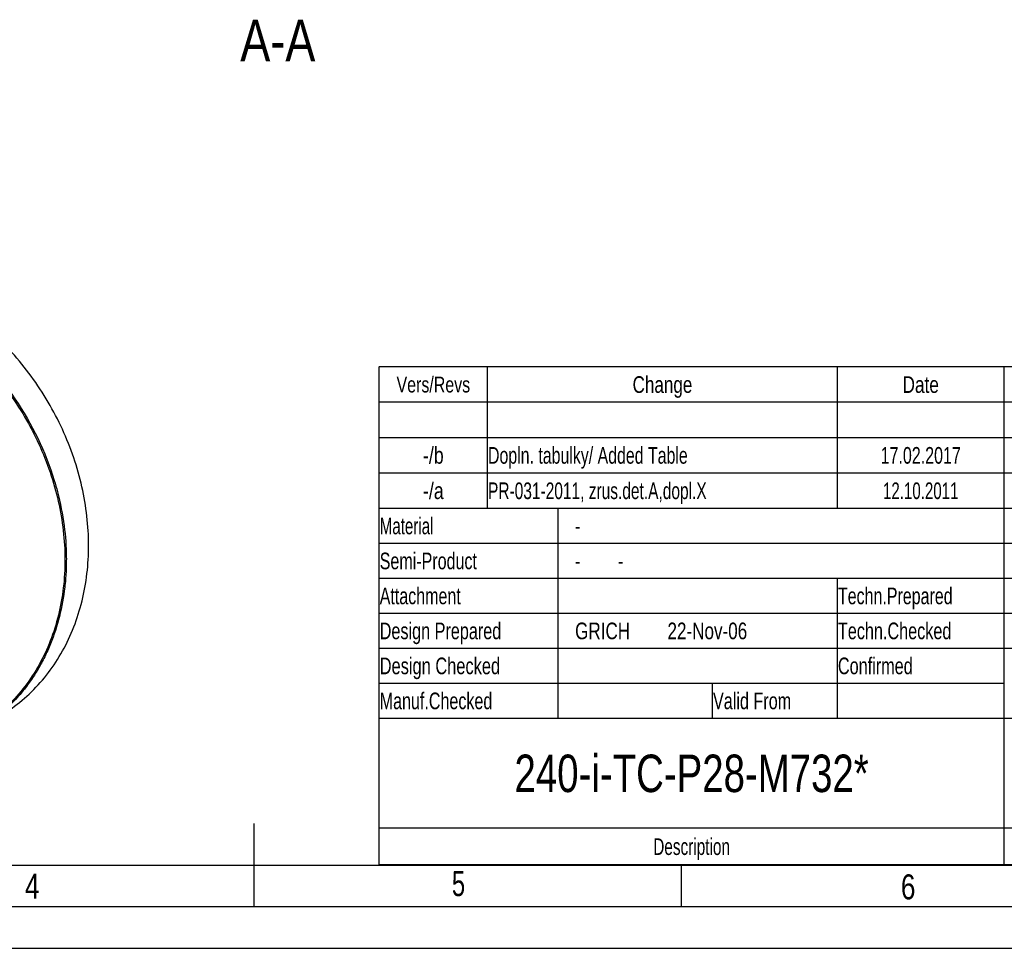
# Model space of a CAD drawing. Header units: millimetres. Extents: x 0 to 420, y 0 to 297.
# Tile 102 of 108: x 182 to 300, y 0 to 111. Entities that reach past the tile are written whole.
import ezdxf
from ezdxf.enums import TextEntityAlignment as Align

# ---------------------------------------------------------------- set-up
doc = ezdxf.new("R2010")
doc.units = ezdxf.units.MM
doc.header["$LTSCALE"] = 23.1
doc.layers.get('0').update_dxf_attribs({"linetype": 'CONTINUOUS'})
doc.layers.add('8_ALL_NOTES_BALLOONS_SYMBOLS_GT', color=7, linetype='CONTINUOUS')
doc.layers.add('NOS-TELESO', color=7, linetype='CONTINUOUS')
doc.styles.get("Standard").update_dxf_attribs({"font": 'txt', "width": 0.8})
doc.styles.add('TEXTSTYLE_2', font='txt', dxfattribs={"width": 0.7})
doc.styles.add('TEXTSTYLE_5', font='txt', dxfattribs={"width": 0.64})
doc.styles.add('TEXTSTYLE_7', font='txt', dxfattribs={"width": 0.6})
doc.styles.add('TEXTSTYLE_9', font='txt', dxfattribs={"width": 0.67})

msp = doc.modelspace()

# ---------------------------------------------------------------- linework, layer by layer
at = {"color": 7, "linetype": 'Continuous'}
for p, q in [((409.99904, 69.80551), (224.99904, 69.80551)), ((224.99904, 10.00551), (224.99904, 69.80551)), ((237.99904, 52.80551), (237.99904, 69.80551)), ((279.99904, 52.80551), (279.99904, 69.80551)), ((299.99904, 10.00551), (299.99904, 69.80551)), ((319.99904, 65.55551), (224.99904, 65.55551)), ((319.99904, 61.30551), (224.99904, 61.30551)), ((319.99904, 57.05551), (224.99904, 57.05551)), ((409.99904, 52.80551), (224.99904, 52.80551)), ((246.49904, 27.60551), (246.49904, 52.80551)), ((319.99904, 48.60551), (224.99904, 48.60551)), ((409.99904, 44.40551), (224.99904, 44.40551)), ((279.99904, 27.60551), (279.99904, 44.40551)), ((319.99904, 40.20551), (224.99904, 40.20551)), ((409.99904, 36.00551), (224.99904, 36.00551)), ((299.99904, 31.80551), (224.99904, 31.80551)), ((264.99904, 27.60551), (264.99904, 31.80551)), ((409.99904, 27.60551), (224.99904, 27.60551)), ((210, 5), (210, 15)), ((409.99904, 14.40551), (224.99904, 14.40551)), ((20, 10), (410, 10)), ((409.99904, 10.00551), (224.99904, 10.00551)), ((261.25, 10), (261.25, 5)), ((15, 5), (415, 5)), ((10, 0), (410, 0))]:
    msp.add_line(p, q, dxfattribs=at)
at = {"color": 7, "linetype": 'Continuous', "const_width": 0.11932}
for points in [[(320.06968, 69.79758), (224.95036, 69.79758)], [(225.01002, 9.99758), (225.01002, 69.79758)], [(320.06968, 9.99758), (224.95036, 9.99758)]]:
    msp.add_lwpolyline(points, dxfattribs=at)
at = {"layer": 'NOS-TELESO', "color": 7, "linetype": 'Continuous'}
for points, knots in [([(179.99532, 28.20383), (180.84742, 28.74602), (182.47807, 29.96609), (184.63296, 32.15276), (186.46942, 34.66534), (187.95905, 37.46373), (189.08018, 40.50448), (189.81672, 43.74078), (190.15848, 47.12332), (190.1011, 50.6009), (189.64608, 54.12107), (188.80073, 57.63086), (187.57811, 61.07745), (185.99681, 64.40901), (184.08081, 67.57534), (181.85886, 70.52885), (179.36483, 73.22465), (177.53187, 74.83497), (176.58106, 75.58411)], [0, 0, 0, 0, 0.055154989, 0.110718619, 0.167066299, 0.224511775, 0.283286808, 0.343530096, 0.405284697, 0.468502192, 0.533051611, 0.598731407, 0.665283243, 0.732406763, 0.79977486, 0.867049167, 0.933895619, 1, 1, 1, 1]), ([(173.79726, 73.75446), (174.74411, 73.00843), (176.56943, 71.40483), (179.05307, 68.72026), (181.26576, 65.77906), (183.17378, 62.62591), (184.74849, 59.30824), (185.96602, 55.87601), (186.80784, 52.38084), (187.26097, 48.87534), (187.31811, 45.41225), (186.97777, 42.0438), (186.2443, 38.82099), (185.12784, 35.79291), (183.64442, 33.00618), (181.81561, 30.50407), (179.6697, 28.32651), (178.04584, 27.11153), (177.19729, 26.57159)], [0, 0, 0, 0, 0.066104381, 0.132950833, 0.20022514, 0.267593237, 0.334716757, 0.401268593, 0.466948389, 0.531497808, 0.594715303, 0.656469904, 0.716713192, 0.775488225, 0.832933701, 0.889281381, 0.944845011, 1, 1, 1, 1]), ([(173.91082, 73.88503), (176.74461, 71.65228), (181.73752, 66.24851), (184.93775, 59.62708), (185.9955, 56.16037)], [0, 0, 0, 0, 0.498839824, 1, 1, 1, 1]), ([(185.9955, 56.16037), (186.13223, 55.71223), (186.63814, 53.9259), (186.9987, 52.09804), (187.17916, 50.72191)], [0, 0, 0, 0, 0.252383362, 1, 1, 1, 1]), ([(187.17916, 50.72191), (187.34129, 49.48557), (187.47651, 47.62477), (187.4278, 45.15896), (187.2297, 42.76126), (186.70561, 39.85232), (185.80387, 37.07623), (184.86819, 34.9922), (184.06813, 33.51107), (183.16892, 32.10903), (181.84869, 30.36059), (179.96655, 28.39296), (178.23329, 27.08264), (177.32508, 26.50474)], [0, 0, 0, 0, 0.135539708, 0.202162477, 0.267952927, 0.396904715, 0.522482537, 0.584120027, 0.645034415, 0.705296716, 0.764991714, 0.882987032, 1, 1, 1, 1])]:
    msp.add_open_spline(points, degree=3, knots=knots, dxfattribs=at)

# ---------------------------------------------------------------- texts
at = {"color": 7, "linetype": 'Continuous'}
for s, height, style, width, p in [('Vers/Revs', 1.9, 'TEXTSTYLE_9', 0.753968, (231.49904, 66.73051)), ('Change', 2, 'TEXTSTYLE_2', 0.765873, (258.99904, 66.68051)), ('Date', 2, 'TEXTSTYLE_2', 0.77381, (289.99904, 66.68051)), ('Description', 2, 'TEXTSTYLE_2', 0.688312, (262.49904, 11.20551))]:
    msp.add_text(s, height=height, dxfattribs=dict(at, style=style, width=width)).set_placement(p, align=Align.CENTER)
for s, height, width, p in [('-/b', 2, 0.793651, (231.49904, 58.18051)), ('17.02.2017', 2, 0.719048, (289.99904, 58.18051)), ('-/a', 2, 0.793651, (231.49904, 53.93051)), ('12.10.2011', 2, 0.67619, (289.99904, 53.93051)), ('240-i-TC-P28-M732*', 4.5, 0.765873, (262.49904, 18.75551))]:
    msp.add_text(s, height=height, dxfattribs=dict(at, width=width)).set_placement(p, align=Align.CENTER)
for s, height, width, p in [('Dopln. tabulky/ Added Table ', 2, 0.713435, (238.06154, 58.18051)), ('PR-031-2011, zrus.det.A,dopl.X ', 2, 0.695084, (238.06154, 53.93051)), ('-', 2, 0.714286, (248.51392, 49.70551)), ('-', 2, 0.714286, (248.51392, 45.50551)), (' -', 2, 0.75, (253.08535, 45.50551)), ('GRICH', 2, 0.766667, (248.51392, 37.10551)), ('      22-Nov-06', 2, 0.766667, (256.18059, 37.10551)), ('4', 3, 0.785714, (182.47444, 5.9531)), ('5', 3, 0.714286, (233.72348, 6.26809)), ('6', 3, 0.785714, (287.61351, 5.87864))]:
    msp.add_text(s, height=height, dxfattribs=dict(at, width=width)).set_placement(p)
for s, style, width, p in [('Material', 'TEXTSTYLE_2', 0.678571, (225.06154, 49.70551)), ('Semi-Product', 'TEXTSTYLE_2', 0.720238, (225.06154, 45.50551)), ('Attachment', 'TEXTSTYLE_2', 0.719048, (225.06154, 41.30551)), ('Techn.Prepared', 'TEXTSTYLE_2', 0.717687, (280.06154, 41.30551)), ('Design Prepared', 'TEXTSTYLE_7', 0.726984, (225.06154, 37.10551)), ('Techn.Checked', 'TEXTSTYLE_2', 0.727106, (280.06154, 37.10551)), ('Design Checked', 'TEXTSTYLE_5', 0.736395, (225.06154, 32.90551)), ('Confirmed', 'TEXTSTYLE_2', 0.727513, (280.06154, 32.90551)), ('Manuf.Checked', 'TEXTSTYLE_2', 0.721612, (225.06154, 28.70551)), ('Valid From', 'TEXTSTYLE_2', 0.72619, (265.06154, 28.70551))]:
    msp.add_text(s, height=2, dxfattribs=dict(at, style=style, width=width)).set_placement(p)
at = {"layer": '8_ALL_NOTES_BALLOONS_SYMBOLS_GT', "color": 7, "linetype": 'Continuous', "width": 0.809524}
msp.add_text('A-A', height=5, dxfattribs=at).set_placement((208.3192, 106.48659))

doc.saveas('drawing.dxf')
